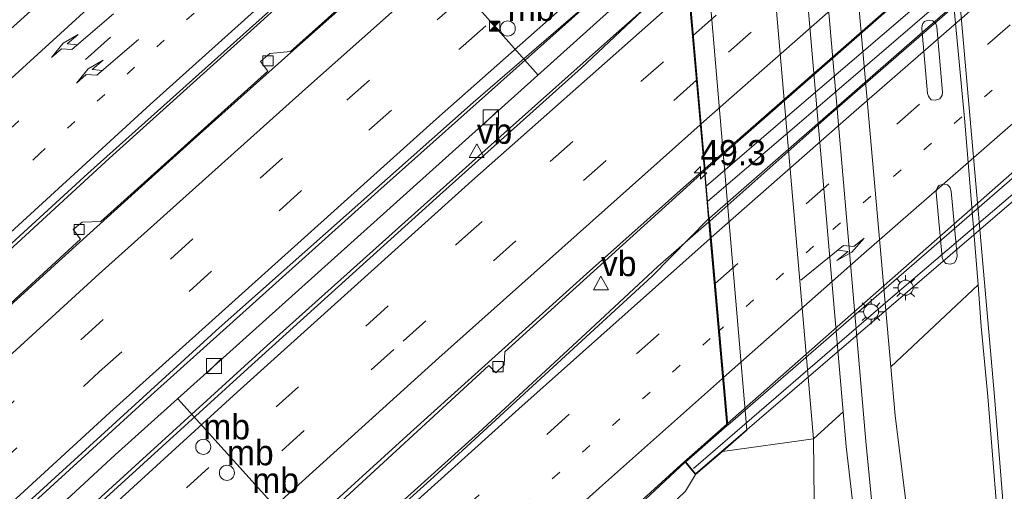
# Model space of a CAD drawing. Header units: millimetres. Extents: x 82463 to 85160, y 450000 to 452470.
# Tile 26 of 98: x 83348 to 83445, y 450740 to 450787. Entities that reach past the tile are written whole.
import ezdxf
from ezdxf.enums import TextEntityAlignment as Align

# ---------------------------------------------------------------- set-up
doc = ezdxf.new("R2010")
doc.units = ezdxf.units.MM
doc.linetypes.add('13strp', pattern=[4, 1, -3])
doc.linetypes.add('39strp', pattern=[12, 3, -9])
for name, color, linetype, lineweight in [('af-b1-rasterhekwerk', 8, 'hekwerk', 18), ('af-b5-muur', 8, 'muur', 18), ('as-bs-kilometr', 13, 'Continuous', 18), ('bp-b5-bomenstruiken', 93, 'Continuous', 18), ('bw-bs-drip', 8, 'Continuous', 18), ('bw-bs-portaal', 8, 'Continuous', 18), ('gr-b1-geleiderail', 213, 'geleiderail', 18), ('gr-bs-geleiderail', 213, 'geleiderail', 18), ('kw-b6-viaduct', 173, 'Continuous', 18), ('mk-b1-13streep 0.45', 8, '13strp', 18), ('mk-b1-39streep 0.15', 8, '39strp', 18), ('mk-b1-pijlre750', 8, 'Continuous', 18), ('mk-b1-streep 0.15', 8, 'Continuous', 18), ('mk-bs-13streep 0.45', 8, '13strp', 18), ('mk-bs-39streep 0.15', 8, '39strp', 18), ('mk-bs-pijlre750', 8, 'Continuous', 18), ('mk-bs-streep 0.15', 8, 'Continuous', 18), ('og-b1-terreinafscheiding', 253, 'Continuous', 18), ('og-b5-bekleding', 253, 'Continuous', 18), ('og-b6-inrichtingselement', 253, 'Continuous', 18), ('og-bs-inrichtingselement', 253, 'Continuous', 18), ('og-bs-maaiveld', 253, 'Continuous', 18), ('og-bs-terreinafscheiding', 253, 'Continuous', 18), ('vh-b6-verh_soort', 8, 'Continuous', 18), ('wh-bs-kolk', 8, 'Continuous', 18), ('wh-bs-waterlijn', 133, 'Continuous', 18), ('wm-b1-lichtmast', 8, 'Continuous', 18), ('wm-bs-lichtmast', 8, 'Continuous', 18), ('wm-bs-lijnverlich', 8, 'lijnverlich', 18), ('wm-bs-verkeersbord', 8, 'Continuous', 18)]:
    doc.layers.add(name, color=color, linetype=linetype, lineweight=lineweight)
doc.layers.add('og-b1-voegovergang', color=10, linetype='Continuous')
doc.styles.add('rtw_iso', font='iso-rtw.shx')
doc.linetypes.add('geleiderail', pattern='A,2,-1,[175,RTW.shx,S=0.5,R=0,X=0,Y=0],-1', length=4)
doc.linetypes.add('hekwerk', pattern='A,7,-1.5,[1,RTW.shx,S=0.75,R=0,X=0,Y=0],-1.5', length=10)
doc.linetypes.add('lijnverlich', pattern='A,0,-5,[22,RTW.shx,S=1,R=0,X=-0.625,Y=0],2.5,-0.5,[3,RTW.shx,S=0.5,R=0,X=0,Y=0],-0.5,2.5,[22,RTW.shx,S=1,R=180,X=0.625,Y=0],-5', length=16)
doc.linetypes.add('muur', pattern='A,8,-1,[6,RTW.shx,S=0.75,R=90,X=0,Y=0],-1', length=10)

# ---------------------------------------------------------------- blocks, each defined once
blk = doc.blocks.new('kolk')
blk.add_lwpolyline([(-0.5, -0.5), (0.5, -0.5), (0.5, 0.5), (-0.5, 0.5)], close=True)
blk = doc.blocks.new('verkeersbord')
for p, q in [((0, 0.75), (-0.75, -0.625)), ((0.75, -0.625), (0, 0.75)), ((-0.75, -0.625), (0.75, -0.625))]:
    blk.add_line(p, q)
blk = doc.blocks.new('dtbattr')
at = {"style": 'rtw_iso'}
blk.add_attdef('TAG', (0.591, 0.868), '', height=2.5, dxfattribs=at)
blk = doc.blocks.new('dtb')
blk.add_circle((0, 0), 0.75)
blk = doc.blocks.new('camera')
h = blk.add_hatch(color=256)
h.paths.add_polyline_path([(0.5, 0.5), (-0.5, 0.5), (0, 0)])
h.paths.add_polyline_path([(0, 0), (-0.5, -0.5), (0.5, -0.5)])
for p, q in [((-0.5, 0.5), (0.5, -0.5)), ((0.5, 0.5), (-0.5, -0.5))]:
    blk.add_line(p, q)
blk.add_lwpolyline([(-0.5, 0.5), (0.5, 0.5), (0.5, -0.5), (-0.5, -0.5)], close=True)
blk = doc.blocks.new('pijlr')
for p, q in [((0, 0, 0.1), (5.45, 0, 0.1)), ((5.45, -0.75, 0.1), (4.7, 0, 0.1)), ((6.2, -0.75, 0.1), (5.45, 0, 0.1)), ((4, -0.75, 0.1), (5.45, -0.75, 0.1)), ((5.7, -1.05, 0.1), (4, -0.75, 0.1)), ((7.5, -0.75, 0.1), (5.7, -1.05, 0.1)), ((7.5, -0.75, 0.1), (6.2, -0.75, 0.1))]:
    blk.add_line(p, q)
blk = doc.blocks.new('kast')
blk.add_line((-0.75, -0.75), (0.75, 0.75))
blk.add_lwpolyline([(-0.75, 0.75), (0.75, 0.75), (0.75, -0.75), (-0.75, -0.75)], close=True)
blk = doc.blocks.new('lantaarnpaal')
for p, q in [((0, 0.75), (0, 1.25)), ((-0.75, 0), (-1.25, 0)), ((-0.884, 0.884), (-0.53, 0.53)), ((0.53, 0.53), (0.884, 0.884)), ((0.75, 0), (1.25, 0)), ((-0.53, -0.53), (-0.884, -0.884)), ((0, -0.75), (0, -1.25)), ((0.53, -0.53), (0.884, -0.884))]:
    blk.add_line(p, q)
blk.add_circle((0, 0), 0.75)
blk = doc.blocks.new('hecto')
for p, q in [((0, 0.625), (-0.625, 0)), ((0, -0.625), (0, 0.625)), ((-0.625, 0), (0.625, 0)), ((0.625, 0), (0, -0.625))]:
    blk.add_line(p, q)

msp = doc.modelspace()

# ---------------------------------------------------------------- linework, layer by layer
at = {"layer": 'af-b1-rasterhekwerk'}
msp.add_polyline3d([(83414.57, 450742.263, 9.056), (83434.164, 450759.156, 9.098), (83458.036, 450779.546, 9.06), (83480.692, 450799.052, 9.037), (83499.824, 450815.478, 9.06)], dxfattribs=at)
at = {"layer": 'af-b5-muur'}
msp.add_polyline3d([(83432.843, 450882.354, -0.5), (83444.516, 450749.436, -0.5), (83447.22, 450715.583, -0.5), (83447.006, 450715.56, -0.5), (83446.55, 450715.509, 0.406), (83443.821, 450749.435, 0.407), (83443.168, 450756.378, 0.394), (83442.873, 450760.533, 0.425), (83441.563, 450776.716, 0.406), (83440.224, 450790.756, 0.471), (83440.364, 450790.769, 0.472), (83438.265, 450813.128, 0.482), (83438.07, 450815.383, 0.483), (83438.21, 450815.395, 0.483), (83435.835, 450842.326, 0.529), (83435.695, 450842.315, 0.51), (83434.163, 450860.617, 0.44), (83432.779, 450875.403, 0.429), (83432.104, 450883.16, 0.433)], close=True, dxfattribs=at)
at = {"layer": 'bp-b5-bomenstruiken'}
msp.add_polyline3d([(83402.215, 450728.91, 8.055), (83413.774, 450740.004, 8.014), (83414.773, 450741.661, 8.014), (83417.48, 450743.962, 6.444), (83426.505, 450745.207, 0.667), (83426.652, 450732.986, 0.832)], dxfattribs=at)
at = {"layer": 'bw-bs-portaal'}
for points in [[(83399.153, 450781.364, 16.61), (83372.376, 450811.497, 16.643)], [(83363.321, 450749.204, 16.713), (83390.358, 450719.248, 16.671)]]:
    msp.add_polyline3d(points, dxfattribs=at)
at = {"layer": 'gr-b1-geleiderail'}
for points in [[(83415.739, 450772.074, 8.743), (83438.488, 450792.013, 8.809), (83462.501, 450812.861, 8.799), (83494.537, 450840.105, 8.799)], [(83416.2, 450766.861, 9.289), (83427.841, 450777.187, 9.284), (83451.989, 450798.229, 9.284), (83477.339, 450819.991, 9.247), (83494.994, 450834.94, 9.186)], [(83496.74, 450815.16, 8.771), (83488.755, 450808.383, 8.771), (83466.461, 450789.22, 8.757), (83447.314, 450772.584, 8.748), (83428.293, 450755.844, 8.799), (83417.974, 450746.739, 8.855)]]:
    msp.add_polyline3d(points, dxfattribs=at)
at = {"layer": 'gr-bs-geleiderail'}
for points in [[(83409.501, 450841.693, 8.552), (83396.996, 450830.954, 8.707), (83369.097, 450806.174, 8.58), (83334.436, 450774.902, 8.317), (83296.413, 450739.544, 7.837), (83260.787, 450705.54, 7.552)], [(83411.732, 450816.386, 8.823), (83404.829, 450810.397, 8.837), (83396.828, 450803.287, 8.865), (83384.76, 450792.699, 8.813), (83374.253, 450783.347, 8.827), (83364.887, 450774.969, 8.776), (83352.518, 450763.803, 8.743), (83339.853, 450752.296, 8.692), (83326.341, 450739.946, 8.566), (83312.407, 450726.967, 8.487), (83266.777, 450684.678, 8.212), (83253.976, 450672.719, 8.067), (83241.782, 450661.386, 8.002), (83228.47, 450648.928, 7.932), (83216.611, 450637.701, 7.848), (83203.416, 450625.331, 7.773), (83188.665, 450611.339, 7.675)], [(83413.459, 450796.807, 9.224), (83383.2, 450769.81, 9.154), (83360.646, 450749.534, 8.991), (83342.117, 450732.633, 8.893), (83322.64, 450714.697, 8.753), (83300.853, 450694.453, 8.627), (83278.449, 450673.6, 8.534), (83254.898, 450651.637, 8.342), (83222.913, 450621.609, 8.202), (83188.651, 450589.258, 7.992)], [(83191.486, 450586.288, 8.004), (83211.501, 450605.21, 8.165), (83249.63, 450641.092, 8.394), (83278.432, 450668.092, 8.575), (83311.268, 450698.596, 8.818), (83341.418, 450726.448, 8.953), (83372.217, 450754.485, 9.13), (83395.764, 450775.58, 9.186), (83406.345, 450785.01, 9.186), (83413.908, 450791.715, 9.224)], [(83232.701, 450655.428, 7.055), (83244.811, 450667.488, 7.825), (83255.156, 450677.642, 7.867), (83267.547, 450689.645, 7.904), (83282.131, 450703.732, 7.974), (83300.305, 450721.005, 8.123), (83317.78, 450737.346, 8.286), (83336.879, 450755.057, 8.538), (83356.551, 450773.122, 8.767), (83374.219, 450789.072, 8.907)], [(83201.185, 450573.438, 7.012), (83224.782, 450595.768, 7.741), (83248.574, 450618.204, 7.853), (83277.409, 450645.231, 8.044), (83303.449, 450669.491, 8.202), (83325.285, 450689.753, 8.398), (83340.235, 450703.676, 8.468), (83361.723, 450723.353, 8.636), (83386.441, 450745.838, 8.748), (83403.951, 450761.622, 8.795), (83413.6, 450770.208, 8.795), (83415.646, 450771.992, 8.744)], [(83416.106, 450766.779, 9.288), (83411.047, 450762.357, 9.214), (83404.347, 450756.113, 9.186), (83393.213, 450745.818, 9.144), (83378.458, 450732.535, 9.102), (83356.961, 450712.904, 8.944), (83333.414, 450691.202, 8.776), (83308.048, 450667.711, 8.603), (83286.859, 450647.875, 8.478), (83244.089, 450607.774, 8.249), (83228.484, 450593.167, 8.198), (83209.918, 450575.507, 8.049), (83204.561, 450570.35, 7.143)], [(83230.823, 450572.438, 7.671), (83236.936, 450578.677, 7.713), (83243.81, 450585.582, 7.717), (83251.24, 450592.749, 7.839), (83258.766, 450599.881, 7.885), (83267.962, 450608.494, 7.983), (83278.821, 450618.71, 7.993), (83290.149, 450629.316, 7.997), (83300.078, 450638.577, 8.095), (83312.365, 450650.001, 8.146), (83326.625, 450663.353, 8.24), (83351.652, 450686.524, 8.422), (83363.145, 450697.126, 8.506), (83374.545, 450707.605, 8.575), (83400.431, 450731.044, 8.743), (83410.309, 450739.895, 8.762), (83413.325, 450742.643, 8.804), (83417.881, 450746.657, 8.854)]]:
    msp.add_polyline3d(points, dxfattribs=at)
at = {"layer": 'kw-b6-viaduct'}
for points in [[(83424.141, 450777.486, 8.412), (83415.842, 450770.339, 8.417), (83413.825, 450793.222, 8.669), (83439.234, 450815.178, 8.687), (83453.224, 450827.077, 8.687), (83481.158, 450850.975, 8.687), (83492.743, 450860.991, 8.641), (83494.763, 450838.116, 8.664), (83477.029, 450822.848, 8.664), (83453.441, 450802.632, 8.412), (83439.282, 450790.463, 8.412)], [(83494.904, 450836.527, 8.762), (83496.809, 450814.952, 8.128), (83499.13, 450816.964, 8.188), (83500.311, 450815.237, 8.366), (83414.786, 450741.727, 8.021), (83413.824, 450742.927, 8.146), (83417.941, 450746.541, 8.128), (83415.977, 450768.816, 8.762), (83425.796, 450777.184, 8.762), (83439.407, 450788.909, 8.762), (83456.012, 450803.138, 8.762)]]:
    msp.add_polyline3d(points, close=True, dxfattribs=at)
at = {"layer": 'mk-b1-13streep 0.45'}
msp.add_polyline3d([(83495.947, 450824.149, 8.272), (83485.079, 450815.107, 8.272), (83466.469, 450799.125, 8.23), (83447.265, 450782.49, 8.286), (83426.516, 450764.353, 8.328), (83417.158, 450755.993, 8.268)], dxfattribs=at)
at = {"layer": 'mk-b1-39streep 0.15'}
for points in [[(83414.571, 450785.33, 8.394), (83437.711, 450805.668, 8.394), (83465.11, 450829.277, 8.347), (83493.388, 450853.121, 8.347)], [(83493.771, 450848.783, 8.23), (83466.688, 450825.884, 8.282), (83438.346, 450801.479, 8.333), (83414.958, 450780.932, 8.277)], [(83416.746, 450760.661, 8.422), (83446.973, 450787.177, 8.384), (83475.002, 450811.41, 8.333), (83495.544, 450828.713, 8.361)]]:
    msp.add_polyline3d(points, dxfattribs=at)
at = {"layer": 'mk-b1-streep 0.15'}
for points in [[(83415.348, 450776.511, 8.188), (83427.662, 450787.341, 8.188), (83445.529, 450802.939, 8.202), (83465.551, 450820.171, 8.184), (83485.065, 450836.825, 8.188), (83494.159, 450844.382, 8.165)], [(83495.135, 450833.34, 8.468), (83478.334, 450819.076, 8.454), (83456.354, 450800.213, 8.454), (83430.237, 450777.448, 8.431), (83416.345, 450765.216, 8.534)], [(83496.356, 450819.513, 8.202), (83481.269, 450806.775, 8.235), (83455.711, 450784.748, 8.207), (83431.242, 450763.406, 8.244), (83417.571, 450751.305, 8.282)]]:
    msp.add_polyline3d(points, dxfattribs=at)
at = {"layer": 'mk-bs-13streep 0.45'}
for points in [[(83410.696, 450828.145, 8.347), (83398.939, 450817.79, 8.296), (83382.722, 450803.454, 8.268), (83364.934, 450787.535, 8.142), (83349.635, 450773.604, 8.011), (83334.483, 450759.713, 7.829), (83319.487, 450745.795, 7.624), (83303.755, 450731.103, 7.461), (83288.933, 450717.07, 7.302), (83271.181, 450700.103, 7.191), (83251.919, 450681.36, 7.069), (83234.873, 450664.53, 6.985), (83218.621, 450648.347, 6.985)], [(83352.865, 450697.746, 8.007), (83376.611, 450719.587, 8.226), (83397.556, 450738.57, 8.305), (83417.065, 450755.911, 8.268)]]:
    msp.add_polyline3d(points, dxfattribs=at)
at = {"layer": 'mk-bs-39streep 0.15'}
for points in [[(83168.749, 450608.783, 6.539), (83179.184, 450617.945, 6.612), (83195.088, 450632.11, 6.715), (83212.976, 450648.598, 6.808), (83247.674, 450682.614, 6.943), (83265.086, 450699.488, 7.06), (83282.719, 450716.459, 7.149), (83300.533, 450733.302, 7.312), (83318.529, 450750.132, 7.531), (83336.458, 450766.703, 7.745), (83354.416, 450783.144, 7.96), (83373.353, 450800.221, 8.072), (83390.927, 450815.802, 8.198), (83410.28, 450832.855, 8.212)], [(83182.45, 450595.362, 6.945), (83220.443, 450631.228, 7.27), (83256.257, 450664.865, 7.545), (83289.72, 450696.124, 7.778), (83318.329, 450722.611, 7.909), (83353.683, 450755.055, 8.156), (83380.138, 450778.879, 8.263), (83412.506, 450807.606, 8.258)], [(83184.999, 450592.862, 7.032), (83195.511, 450602.854, 7.237), (83221.769, 450627.604, 7.386), (83248.196, 450652.424, 7.536), (83285.279, 450687.067, 7.792), (83318.571, 450717.973, 8.044), (83355.518, 450751.861, 8.263), (83391.694, 450784.285, 8.338), (83412.904, 450803.101, 8.375)], [(83194.62, 450582.173, 7.148), (83215.914, 450602.354, 7.321), (83242.382, 450627.27, 7.517), (83268.661, 450651.928, 7.629), (83302.672, 450683.644, 7.82), (83330.287, 450709.25, 8.03), (83364.185, 450740.35, 8.254), (83391.338, 450764.842, 8.319), (83414.478, 450785.248, 8.394)], [(83414.865, 450780.85, 8.277), (83384.781, 450754.098, 8.244), (83348.675, 450721.329, 8.072), (83315.099, 450690.295, 7.876), (83270.635, 450648.852, 7.545), (83234.297, 450614.723, 7.312), (83196.788, 450579.288, 7.103)], [(83247.162, 450604.174, 7.428), (83274.097, 450629.476, 7.582), (83301.127, 450654.796, 7.783), (83328.579, 450680.326, 7.941), (83356.522, 450706.167, 8.109), (83382.113, 450729.636, 8.305), (83416.653, 450760.579, 8.422)]]:
    msp.add_polyline3d(points, dxfattribs=at)
at = {"layer": 'mk-bs-streep 0.15'}
for points in [[(83409.887, 450837.313, 8.114), (83395.2, 450824.407, 8.1), (83380.05, 450811.024, 8.072), (83357.688, 450791.048, 7.918), (83335.078, 450770.398, 7.671), (83312.507, 450749.478, 7.4), (83291.967, 450730.191, 7.195), (83271.461, 450710.67, 6.981), (83251.13, 450691.034, 6.855), (83232.25, 450672.615, 6.734), (83214.723, 450655.27, 6.724), (83208.485, 450649.345, 6.71), (83199.852, 450641.375, 6.659), (83190.071, 450632.483, 6.617), (83179.936, 450623.452, 6.547), (83170.577, 450615.203, 6.43), (83166.143, 450611.337, 6.411)], [(83176.735, 450600.968, 6.752), (83210.947, 450635.353, 6.943), (83223.592, 450647.999, 6.971), (83243.706, 450667.953, 7.027), (83255.005, 450679.034, 7.111), (83269.334, 450692.97, 7.158), (83282.295, 450705.494, 7.191), (83295.328, 450717.87, 7.274), (83309.95, 450731.688, 7.512), (83327.187, 450747.767, 7.592), (83344.281, 450763.536, 7.923), (83360.582, 450778.457, 8.081), (83376.759, 450793, 8.221), (83391.751, 450806.354, 8.352), (83411.114, 450823.404, 8.394)], [(83412.121, 450811.973, 8.226), (83395.472, 450797.299, 8.151), (83376.313, 450780.266, 8.114), (83355.519, 450761.603, 8.063), (83331.948, 450740.092, 7.979), (83309.737, 450719.635, 7.787), (83287.037, 450698.568, 7.671), (83263.838, 450676.939, 7.484), (83240.638, 450655.221, 7.344), (83218.341, 450634.264, 7.144), (83179.826, 450597.937, 6.952)], [(83187.627, 450590.285, 7.16), (83206.45, 450608.109, 7.232), (83222.387, 450623.122, 7.438), (83248.76, 450647.864, 7.517), (83288.012, 450684.581, 7.82), (83321.686, 450715.825, 8.063), (83356.565, 450747.826, 8.286), (83389.026, 450777.01, 8.375), (83413.308, 450798.512, 8.487)], [(83414.067, 450789.904, 8.482), (83392.565, 450770.843, 8.445), (83369.211, 450749.861, 8.347), (83335.209, 450718.795, 8.184), (83300.482, 450686.649, 7.974), (83268.575, 450656.863, 7.736), (83236.567, 450626.819, 7.466), (83204.859, 450596.965, 7.302), (83192.402, 450585.123, 7.194)], [(83198.985, 450576.365, 7.058), (83220.503, 450596.77, 7.046), (83237.659, 450612.933, 7.139), (83257.067, 450631.155, 7.26), (83281.697, 450654.235, 7.377), (83301.428, 450672.632, 7.54), (83322.823, 450692.495, 7.769), (83346.883, 450714.758, 7.857), (83368.033, 450734.055, 8.021), (83389.284, 450753.282, 8.184), (83415.255, 450776.429, 8.188)], [(83416.251, 450765.133, 8.534), (83397.21, 450748.2, 8.45), (83374.715, 450727.912, 8.384), (83351.147, 450706.256, 8.188), (83324.045, 450681.198, 8.011), (83297.53, 450656.508, 7.801), (83269.254, 450630.011, 7.587), (83242.016, 450604.367, 7.517), (83227.123, 450590.279, 7.447), (83205.307, 450569.604, 7.292)], [(83214.615, 450559.815, 6.994), (83221.791, 450568.087, 7.046), (83230.343, 450577.111, 7.102), (83239.693, 450586.584, 7.121), (83248.517, 450595.07, 7.205), (83261.528, 450607.376, 7.354), (83277.222, 450622.143, 7.433), (83296.288, 450640.002, 7.536), (83314.41, 450656.943, 7.606), (83331.392, 450672.756, 7.736), (83350.492, 450690.408, 7.853), (83370.023, 450708.427, 7.96), (83385.354, 450722.425, 8.063), (83405.25, 450740.36, 8.174), (83417.478, 450751.222, 8.282)]]:
    msp.add_polyline3d(points, dxfattribs=at)
at = {"layer": 'og-b1-terreinafscheiding'}
for points in [[(83415.752, 450771.927, 8.434), (83434.316, 450788.222, 8.128), (83450.308, 450802.128, 8.123), (83473.204, 450821.838, 8.1), (83494.552, 450839.938, 8.662)], [(83494.978, 450835.118, 8.552), (83475.72, 450818.714, 8.58), (83454.582, 450800.575, 8.506), (83437.387, 450785.658, 8.506), (83416.173, 450767.16, 8.548)], [(83496.762, 450814.912, 8.128), (83417.988, 450746.581, 8.128)], [(83415.752, 450771.927, 8.434), (83413.982, 450792.011, 8.492)], [(83417.988, 450746.581, 8.128), (83416.173, 450767.16, 8.548)]]:
    msp.add_polyline3d(points, dxfattribs=at)
at = {"layer": 'og-b1-voegovergang'}
for points in [[(83415.842, 450770.339, 8.417), (83413.825, 450793.222, 8.669)], [(83417.941, 450746.541, 8.128), (83415.977, 450768.816, 8.762)]]:
    msp.add_polyline3d(points, dxfattribs=at)
at = {"layer": 'og-b5-bekleding'}
msp.add_polyline3d([(83426.505, 450745.207, 0.667), (83417.48, 450743.962, 6.444), (83419.88, 450746.076, 4.821), (83411.242, 450847.484, 4.642), (83417.106, 450852.077, 0.616), (83421.624, 450801.548, 0.656)], close=True, dxfattribs=at)
at = {"layer": 'og-b6-inrichtingselement'}
msp.add_polyline3d([(83425.796, 450777.184, 8.58), (83415.977, 450768.816, 8.673), (83415.842, 450770.339, 8.361), (83424.141, 450777.486, 8.338), (83439.282, 450790.463, 8.338), (83453.441, 450802.632, 8.277), (83477.029, 450822.848, 8.207), (83494.763, 450838.116, 8.207), (83494.904, 450836.527, 8.552), (83456.012, 450803.138, 8.529), (83439.407, 450788.909, 8.538)], close=True, dxfattribs=at)
at = {"layer": 'og-bs-maaiveld'}
for points in [[(83409.433, 450842.468, 7.987), (83407.53, 450840.792, 7.873), (83406.041, 450842.319, 7.892), (83405.432, 450842.984, 7.892), (83411.242, 450847.484, 4.642), (83419.88, 450746.076, 4.821), (83417.48, 450743.962, 6.444)], [(83440.224, 450790.756, 0.471), (83441.563, 450776.716, 0.406), (83442.873, 450760.533, 0.425)], [(83437.945, 450786.814, 0.493), (83437.535, 450786.681, 0.493), (83437.382, 450786.481, 0.493), (83437.307, 450786.302, 0.494), (83437.272, 450785.992, 0.495), (83437.847, 450779.546, 0.481), (83437.93, 450779.261, 0.482), (83438.034, 450779.107, 0.483), (83438.221, 450778.923, 0.483), (83438.647, 450778.874, 0.484), (83439.058, 450779.002, 0.484), (83439.209, 450779.217, 0.483), (83439.285, 450779.383, 0.482), (83439.337, 450779.678, 0.481), (83438.756, 450786.152, 0.495), (83438.66, 450786.451, 0.494), (83438.556, 450786.596, 0.493), (83438.371, 450786.763, 0.493), (83437.945, 450786.814, 0.493)], [(83415.66, 450771.837, 8.434), (83416.081, 450767.073, 8.713)], [(83439.385, 450770.519, 0.473), (83438.975, 450770.393, 0.474), (83438.823, 450770.181, 0.475), (83438.749, 450770.003, 0.476), (83438.705, 450769.694, 0.478), (83439.291, 450763.25, 0.461), (83439.386, 450762.978, 0.465), (83439.489, 450762.831, 0.467), (83439.678, 450762.645, 0.469), (83440.117, 450762.587, 0.47), (83440.51, 450762.72, 0.469), (83440.657, 450762.935, 0.475), (83440.731, 450763.095, 0.474), (83440.783, 450763.397, 0.47), (83440.2, 450769.828, 0.478), (83440.101, 450770.146, 0.476), (83439.998, 450770.29, 0.475), (83439.812, 450770.47, 0.474), (83439.385, 450770.519, 0.473)], [(83442.873, 450760.533, 0.425), (83443.168, 450756.378, 0.394), (83443.821, 450749.435, 0.407), (83446.55, 450715.509, 0.406), (83447.006, 450715.56, -0.5)], [(83417.48, 450743.962, 6.444), (83414.773, 450741.661, 8.014), (83413.742, 450742.909, 7.998), (83417.887, 450746.58, 8.129)]]:
    msp.add_polyline3d(points, dxfattribs=at)
at = {"layer": 'og-bs-terreinafscheiding'}
for points in [[(83432.974, 450732.027, 0.633), (83431.705, 450744.988, 0.696), (83426.872, 450801.031, 0.7), (83420.838, 450869.299, 0.703), (83418.807, 450886.48, 0.583), (83417.439, 450895.176, 0.579), (83415.694, 450899.042, 0.52), (83413.475, 450902.506, 0.465), (83409.636, 450905.564, 0.438), (83406.851, 450907.227, 0.384), (83404.208, 450903.199, 0.348), (83400.734, 450898.62, 0.302), (83394.63, 450891.685, 0.203), (83385.528, 450882.619, 0.203), (83364.12, 450861.707, 0.198), (83330.496, 450828.617, 0.13), (83311.296, 450809.413, 0.216), (83307.887, 450806.111, 0.289), (83308.436, 450805.495, 0.271), (83309.791, 450806.803, 0.271), (83311.514, 450805.501, 0.261)], [(83424.162, 450865.588, 0.551), (83434.192, 450752.359, 0.529)], [(83417.106, 450852.077, 0.616), (83416.873, 450856.877, 0.663), (83419.672, 450860.382, 0.666), (83424.786, 450801.885, 0.653), (83429.45, 450747.895, 0.645), (83429.767, 450744.468, 0.668), (83431.281, 450731.378, 0.615), (83432.974, 450732.027, 0.633)], [(83417.106, 450852.077, 0.616), (83421.624, 450801.548, 0.656), (83426.505, 450745.207, 0.667), (83429.45, 450747.895, 0.645)], [(83411.302, 450821.271, 8.488), (83403.234, 450814.608, 8.296), (83389.751, 450803.07, 8.249), (83372.958, 450788.208, 8.249), (83354.374, 450771.586, 8.067), (83332.516, 450751.572, 7.806), (83312.805, 450733.311, 7.517)], [(83318.996, 450733.325, 7.759), (83334.371, 450747.397, 7.897), (83335.015, 450747.987, 7.902), (83335.714, 450748.627, 7.909), (83335.037, 450749.464, 7.909), (83336.159, 450750.391, 7.909), (83337.74, 450750.47, 7.932), (83353.656, 450765.057, 8.025), (83352.933, 450766.022, 8.025), (83353.822, 450766.753, 8.025), (83355.68, 450766.818, 8.03), (83372.274, 450781.769, 8.142), (83371.532, 450782.726, 8.142), (83372.475, 450783.508, 8.142), (83374.519, 450783.718, 8.156), (83390.623, 450798.118, 8.16), (83389.901, 450798.914, 8.142), (83391.395, 450800.162, 8.142), (83392.985, 450800.176, 8.156), (83411.707, 450816.669, 8.183)], [(83188.318, 450589.607, 7.144), (83211.335, 450611.275, 7.433), (83242.533, 450640.733, 7.587), (83275.441, 450671.406, 7.722), (83302.858, 450696.827, 7.899), (83335.934, 450727.534, 8.067), (83367.435, 450756.236, 8.314), (83392.689, 450778.633, 8.347), (83413.474, 450796.637, 8.645)], [(83191.676, 450586.089, 7.209), (83210.382, 450603.821, 7.326), (83228.515, 450620.902, 7.391), (83249.78, 450640.858, 7.545), (83268.653, 450658.629, 7.596), (83289.412, 450678.011, 7.839), (83310.274, 450697.404, 7.965), (83333.685, 450718.971, 8.132), (83342.859, 450727.256, 8.193), (83370.296, 450752.193, 8.394), (83388.992, 450769.146, 8.482), (83403.435, 450782.103, 8.482), (83413.889, 450791.927, 8.492)], [(83415.66, 450771.837, 8.434), (83413.889, 450791.927, 8.492)], [(83415.66, 450771.837, 8.434), (83395.845, 450753.857, 8.235), (83395.776, 450752.58, 8.188), (83394.932, 450751.787, 8.188), (83394.237, 450752.511, 8.188), (83377.906, 450737.47, 8.165)], [(83416.081, 450767.073, 8.713), (83410.428, 450761.335, 8.487), (83388.77, 450741.434, 8.394), (83374.09, 450728.169, 8.286), (83358.317, 450713.711, 8.216), (83341.633, 450698.471, 8.128), (83326.161, 450684.105, 7.988), (83311.605, 450670.625, 7.829), (83293.784, 450653.937, 7.764), (83276.944, 450638.117, 7.717), (83259.058, 450621.421, 7.629), (83243.811, 450607.039, 7.498), (83229.642, 450593.64, 7.396), (83219.661, 450584.17, 7.34), (83210.703, 450575.847, 7.232), (83204.81, 450570.127, 7.153)], [(83417.887, 450746.58, 8.129), (83416.081, 450767.073, 8.713)], [(83434.192, 450752.359, 0.529), (83442.873, 450760.533, 0.425)], [(83448.882, 450662.97, 0.311), (83446.564, 450689.669, 0.311), (83444.992, 450711.475, 0.311), (83444.188, 450717.226, 0.316), (83443.33, 450720.307, 0.361), (83441.845, 450722.657, 0.388), (83438.367, 450728.661, 0.375), (83437.031, 450732.009, 0.375), (83436.047, 450736.071, 0.375), (83434.625, 450747.549, 0.529), (83434.192, 450752.359, 0.529)], [(83426.505, 450745.207, 0.667), (83426.652, 450732.986, 0.832), (83425.285, 450729.565, 0.85), (83423.81, 450727.029, 0.855), (83407.831, 450712.027, 1.059), (83381.975, 450690.031, 1.271), (83356.836, 450668.948, 1.588), (83329.868, 450644.946, 2.01), (83300.614, 450617.283, 2.129), (83284.245, 450599.019, 2.198), (83263.435, 450576.775, 1.487), (83242.811, 450557.577, 1.441), (83231.575, 450546.532, 1.436), (83230.44, 450545.218, 1.453)], [(83417.48, 450743.962, 6.444), (83426.505, 450745.207, 0.667)], [(83413.742, 450742.909, 7.998), (83406.829, 450736.429, 8.077)], [(83414.773, 450741.661, 8.014), (83413.774, 450740.004, 8.014), (83402.215, 450728.91, 8.055), (83393.921, 450721.166, 8.024), (83390.304, 450717.789, 8.01), (83375.718, 450704.17, 7.955)]]:
    msp.add_polyline3d(points, dxfattribs=at)
at = {"layer": 'vh-b6-verh_soort'}
for points in [[(83434.316, 450788.222, 8.128), (83415.752, 450771.927, 8.434), (83413.982, 450792.011, 8.492), (83417.574, 450795.168, 8.487), (83438.016, 450813.026, 8.515), (83452.943, 450825.841, 8.515), (83473.375, 450843.338, 8.515), (83492.796, 450859.823, 8.642), (83494.552, 450839.938, 8.662), (83473.204, 450821.838, 8.1), (83450.308, 450802.128, 8.123)], [(83496.762, 450814.912, 8.128), (83417.988, 450746.581, 8.128), (83416.173, 450767.16, 8.548), (83437.387, 450785.658, 8.506), (83454.582, 450800.575, 8.506), (83475.72, 450818.714, 8.58), (83494.978, 450835.118, 8.552)]]:
    msp.add_polyline3d(points, close=True, dxfattribs=at)
at = {"layer": 'wh-bs-waterlijn'}
msp.add_polyline3d([(83432.843, 450882.354, -0.5), (83444.516, 450749.436, -0.5), (83447.22, 450715.583, -0.5), (83447.006, 450715.56, -0.5), (83447.668, 450714.036, -0.5), (83449.783, 450688.643, -0.5), (83452.279, 450665.848, -0.5)], dxfattribs=at)
at = {"layer": 'wm-bs-lijnverlich'}
msp.add_polyline3d([(83190.192, 450587.643, 7.223), (83222.713, 450618.577, 7.433), (83288.527, 450680.275, 7.853), (83357.085, 450743.638, 8.314), (83413.711, 450794.513, 8.459)], dxfattribs=at)

# ---------------------------------------------------------------- block references
at = {"layer": 'as-bs-kilometr'}
ref = msp.add_blockref('dtbattr', (83415.267, 450771.662, 8.754), dxfattribs=at)
ref.add_attrib('TAG', '49.3', dxfattribs={"layer": '0', "height": 2.5, "style": 'rtw_iso'}).set_placement((83415.267, 450771.662, 8.754), align=Align.BOTTOM_LEFT)
msp.add_blockref('hecto', (83415.267, 450771.662, 8.754), dxfattribs=at)
at = {"layer": 'bw-bs-drip'}
ref = msp.add_blockref('dtbattr', (83396.12, 450785.997, 17.058), dxfattribs=at)
ref.add_attrib('TAG', 'mb', dxfattribs={"layer": '0', "height": 2.5, "style": 'rtw_iso'}).set_placement((83396.12, 450785.997, 17.058), align=Align.BOTTOM_LEFT)
for p in [(83396.12, 450785.997, 17.058), (83365.855, 450744.415, 16.75), (83368.207, 450741.836, 16.75)]:
    msp.add_blockref('dtb', p, dxfattribs=at)
ref = msp.add_blockref('dtbattr', (83365.855, 450744.415, 16.75), dxfattribs=at)
ref.add_attrib('TAG', 'mb', dxfattribs={"layer": '0', "height": 2.5, "style": 'rtw_iso'}).set_placement((83365.855, 450744.415, 16.75), align=Align.BOTTOM_LEFT)
ref = msp.add_blockref('dtbattr', (83368.207, 450741.836, 16.75), dxfattribs=at)
ref.add_attrib('TAG', 'mb', dxfattribs={"layer": '0', "height": 2.5, "style": 'rtw_iso'}).set_placement((83368.207, 450741.836, 16.75), align=Align.BOTTOM_LEFT)
ref = msp.add_blockref('dtbattr', (83370.722, 450739.095, 16.75), dxfattribs=at)
ref.add_attrib('TAG', 'mb', dxfattribs={"layer": '0', "height": 2.5, "style": 'rtw_iso'}).set_placement((83370.722, 450739.095, 16.75), align=Align.BOTTOM_LEFT)
at = {"layer": 'mk-b1-pijlre750', "rotation": 39.1}
msp.add_blockref('pijlr', (83425.247, 450760.995, 8.226), dxfattribs=at)
at = {"layer": 'mk-bs-pijlre750', "rotation": 220.6}
for p in [(83356.945, 450787.444, 7.983), (83359.426, 450784.891, 8.035)]:
    msp.add_blockref('pijlr', p, dxfattribs=at)
at = {"layer": 'og-bs-inrichtingselement'}
for name, p in [('camera', (83394.818, 450786.242, 16.615)), ('kast', (83394.441, 450777.179, 9.55)), ('kast', (83366.927, 450752.445, 9.252))]:
    msp.add_blockref(name, p, dxfattribs=at)
at = {"layer": 'wh-bs-kolk'}
for p in [(83372.289, 450782.788, 7.937), (83353.514, 450766.021, 7.89), (83395.147, 450752.388, 7.951)]:
    msp.add_blockref('kolk', p, dxfattribs=at)
at = {"layer": 'wm-b1-lichtmast'}
msp.add_blockref('lantaarnpaal', (83432.232, 450757.849, 8.258), dxfattribs=at)
at = {"layer": 'wm-bs-lichtmast'}
msp.add_blockref('lantaarnpaal', (83435.665, 450760.237, 0.532), dxfattribs=at)
at = {"layer": 'wm-bs-verkeersbord'}
ref = msp.add_blockref('dtbattr', (83393.038, 450773.787, 9.55), dxfattribs=at)
ref.add_attrib('TAG', 'vb', dxfattribs={"layer": '0', "height": 2.5, "style": 'rtw_iso'}).set_placement((83393.038, 450773.787, 9.55), align=Align.BOTTOM_LEFT)
for p in [(83393.038, 450773.787, 9.55), (83405.387, 450760.633, 11.224)]:
    msp.add_blockref('verkeersbord', p, dxfattribs=at)
ref = msp.add_blockref('dtbattr', (83405.387, 450760.633, 11.224), dxfattribs=at)
ref.add_attrib('TAG', 'vb', dxfattribs={"layer": '0', "height": 2.5, "style": 'rtw_iso'}).set_placement((83405.387, 450760.633, 11.224), align=Align.BOTTOM_LEFT)

doc.saveas('drawing.dxf')
